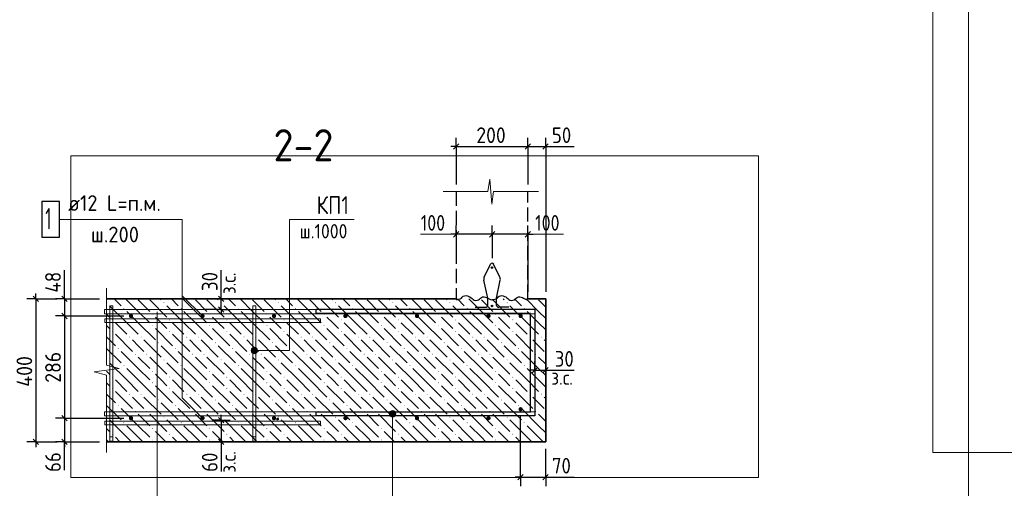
# Model space of a CAD drawing. Header units: millimetres. Extents: x 0 to 42000, y 0 to 29700.
# Tile 3 of 11: x 7228 to 21000, y 15584 to 22143. Entities that reach past the tile are written whole.
import ezdxf

# ---------------------------------------------------------------- set-up
doc = ezdxf.new("R2010")
doc.units = ezdxf.units.MM
doc.linetypes.add('______2', pattern=[270, 200, -70])
for name, color, linetype, lineweight in [('Standard', 7, 'Continuous', 25), ('ЖБ Плита Фундамента верхний уровень', 7, 'Continuous', 35), ('ЖБ Стена верхний уровень', 7, 'Continuous', 35), ('Заголовок чертежа', 7, 'Continuous', 25), ('Обрамление П-обр. равн.', 52, 'Continuous', 25), ('Позиционная метка номер позиции', 7, 'Continuous', 13), ('Примечания', 7, 'Continuous', 13), ('Текст_ общее', 7, 'Continuous', 25), ('Фиксатор', 52, 'Continuous', 25), ('Фоновоя арматура Х1', 52, 'Continuous', 25)]:
    doc.layers.add(name, color=color, linetype=linetype, lineweight=lineweight)
doc.layers.add('Размерная выноска', color=7, linetype='Continuous')
doc.styles.add('ISOCPEUR', font='txt')

msp = doc.modelspace()

# ---------------------------------------------------------------- hatches: boundary and pattern name
at = {"layer": 'ЖБ Плита Фундамента верхний уровень', "linetype": 'Continuous', "lineweight": 18, "transparency": 33554687}
for points in [[(8444, 18185), (8446, 18187), (8452, 18180), (8446, 18174), (8444, 18176)], [(9239, 18180), (9246, 18187), (9252, 18180), (9246, 18174)], [(10039, 18180), (10046, 18187), (10052, 18180), (10046, 18174)], [(10839, 18180), (10846, 18187), (10852, 18180), (10846, 18174)], [(11639, 18180), (11646, 18187), (11652, 18180), (11646, 18174)], [(12439, 18180), (12446, 18187), (12452, 18180), (12446, 18174)], [(13239, 18180), (13246, 18187), (13252, 18180), (13246, 18174)], [(14039, 18180), (14046, 18187), (14052, 18180), (14046, 18174)], [(8679, 18100), (8686, 18107), (8692, 18100), (8686, 18094)], [(9479, 18100), (9486, 18107), (9492, 18100), (9486, 18094)], [(10279, 18100), (10286, 18107), (10292, 18100), (10286, 18094)], [(11079, 18100), (11086, 18107), (11092, 18100), (11086, 18094)], [(11879, 18100), (11886, 18107), (11892, 18100), (11886, 18094)], [(12679, 18100), (12686, 18107), (12692, 18100), (12686, 18094)], [(13479, 18100), (13486, 18107), (13492, 18100), (13486, 18094)], [(14279, 18100), (14286, 18107), (14292, 18100), (14286, 18094)], [(8519, 17940), (8526, 17947), (8532, 17940), (8526, 17934)], [(9079, 18020), (9086, 18027), (9092, 18020), (9086, 18014)], [(9319, 17940), (9326, 17947), (9332, 17940), (9326, 17934)], [(9879, 18020), (9886, 18027), (9892, 18020), (9886, 18014)], [(10119, 17940), (10126, 17947), (10132, 17940), (10126, 17934)], [(10679, 18020), (10686, 18027), (10692, 18020), (10686, 18014)], [(10919, 17940), (10926, 17947), (10932, 17940), (10926, 17934)], [(11479, 18020), (11486, 18027), (11492, 18020), (11486, 18014)], [(11719, 17940), (11726, 17947), (11732, 17940), (11726, 17934)], [(12279, 18020), (12286, 18027), (12292, 18020), (12286, 18014)], [(12519, 17940), (12526, 17947), (12532, 17940), (12526, 17934)], [(13079, 18020), (13086, 18027), (13092, 18020), (13086, 18014)], [(13319, 17940), (13326, 17947), (13332, 17940), (13326, 17934)], [(13879, 18020), (13886, 18027), (13892, 18020), (13886, 18014)], [(14119, 17940), (14126, 17947), (14132, 17940), (14126, 17934)], [(8519, 17780), (8526, 17787), (8532, 17780), (8526, 17774)], [(9079, 17860), (9086, 17867), (9092, 17860), (9086, 17854)], [(9319, 17780), (9326, 17787), (9332, 17780), (9326, 17774)], [(9879, 17860), (9886, 17867), (9892, 17860), (9886, 17854)], [(10119, 17780), (10126, 17787), (10132, 17780), (10126, 17774)], [(10679, 17860), (10686, 17867), (10692, 17860), (10686, 17854)], [(10919, 17780), (10926, 17787), (10932, 17780), (10926, 17774)], [(11479, 17860), (11486, 17867), (11492, 17860), (11486, 17854)], [(11719, 17780), (11726, 17787), (11732, 17780), (11726, 17774)], [(12279, 17860), (12286, 17867), (12292, 17860), (12286, 17854)], [(12519, 17780), (12526, 17787), (12532, 17780), (12526, 17774)], [(13079, 17860), (13086, 17867), (13092, 17860), (13086, 17854)], [(13319, 17780), (13326, 17787), (13332, 17780), (13326, 17774)], [(13879, 17860), (13886, 17867), (13892, 17860), (13886, 17854)], [(14119, 17780), (14126, 17787), (14132, 17780), (14126, 17774)], [(8759, 17700), (8766, 17707), (8772, 17700), (8766, 17694)], [(8919, 17700), (8926, 17707), (8932, 17700), (8926, 17694)], [(9559, 17700), (9566, 17707), (9572, 17700), (9566, 17694)], [(9719, 17700), (9726, 17707), (9732, 17700), (9726, 17694)], [(10359, 17700), (10366, 17707), (10372, 17700), (10366, 17694)], [(10519, 17700), (10526, 17707), (10532, 17700), (10526, 17694)], [(11159, 17700), (11166, 17707), (11172, 17700), (11166, 17694)], [(11319, 17700), (11326, 17707), (11332, 17700), (11326, 17694)], [(11959, 17700), (11966, 17707), (11972, 17700), (11966, 17694)], [(12119, 17700), (12126, 17707), (12132, 17700), (12126, 17694)], [(12759, 17700), (12766, 17707), (12772, 17700), (12766, 17694)], [(12919, 17700), (12926, 17707), (12932, 17700), (12926, 17694)], [(13559, 17700), (13566, 17707), (13572, 17700), (13566, 17694)], [(13719, 17700), (13726, 17707), (13732, 17700), (13726, 17694)], [(14359, 17700), (14366, 17707), (14372, 17700), (14366, 17694)], [(14519, 17700), (14526, 17707), (14532, 17700), (14526, 17694)], [(8599, 17540), (8606, 17547), (8612, 17540), (8606, 17534)], [(9159, 17620), (9166, 17627), (9172, 17620), (9166, 17614)], [(9399, 17540), (9406, 17547), (9412, 17540), (9406, 17534)], [(9959, 17620), (9966, 17627), (9972, 17620), (9966, 17614)], [(10199, 17540), (10206, 17547), (10212, 17540), (10206, 17534)], [(10759, 17620), (10766, 17627), (10772, 17620), (10766, 17614)], [(10999, 17540), (11006, 17547), (11012, 17540), (11006, 17534)], [(11559, 17620), (11566, 17627), (11572, 17620), (11566, 17614)], [(11799, 17540), (11806, 17547), (11812, 17540), (11806, 17534)], [(12359, 17620), (12366, 17627), (12372, 17620), (12366, 17614)], [(12599, 17540), (12606, 17547), (12612, 17540), (12606, 17534)], [(13159, 17620), (13166, 17627), (13172, 17620), (13166, 17614)], [(13399, 17540), (13406, 17547), (13412, 17540), (13406, 17534)], [(13959, 17620), (13966, 17627), (13972, 17620), (13966, 17614)], [(14199, 17540), (14206, 17547), (14212, 17540), (14206, 17534)], [(8444, 17385), (8446, 17387), (8452, 17380), (8446, 17374), (8444, 17376)], [(8839, 17460), (8846, 17467), (8852, 17460), (8846, 17454)], [(8999, 17460), (9006, 17467), (9012, 17460), (9006, 17454)], [(9239, 17380), (9246, 17387), (9252, 17380), (9246, 17374)], [(9639, 17460), (9646, 17467), (9652, 17460), (9646, 17454)], [(9799, 17460), (9806, 17467), (9812, 17460), (9806, 17454)], [(10039, 17380), (10046, 17387), (10052, 17380), (10046, 17374)], [(10439, 17460), (10446, 17467), (10452, 17460), (10446, 17454)], [(10599, 17460), (10606, 17467), (10612, 17460), (10606, 17454)], [(10839, 17380), (10846, 17387), (10852, 17380), (10846, 17374)], [(11239, 17460), (11246, 17467), (11252, 17460), (11246, 17454)], [(11399, 17460), (11406, 17467), (11412, 17460), (11406, 17454)], [(11639, 17380), (11646, 17387), (11652, 17380), (11646, 17374)], [(12039, 17460), (12046, 17467), (12052, 17460), (12046, 17454)], [(12199, 17460), (12206, 17467), (12212, 17460), (12206, 17454)], [(12439, 17380), (12446, 17387), (12452, 17380), (12446, 17374)], [(12839, 17460), (12846, 17467), (12852, 17460), (12846, 17454)], [(12999, 17460), (13006, 17467), (13012, 17460), (13006, 17454)], [(13239, 17380), (13246, 17387), (13252, 17380), (13246, 17374)], [(13639, 17460), (13646, 17467), (13652, 17460), (13646, 17454)], [(13799, 17460), (13806, 17467), (13812, 17460), (13806, 17454)], [(14039, 17380), (14046, 17387), (14052, 17380), (14046, 17374)], [(14439, 17460), (14446, 17467), (14452, 17460), (14446, 17454)], [(8679, 17300), (8686, 17307), (8692, 17300), (8686, 17294)], [(9079, 17220), (9086, 17227), (9092, 17220), (9086, 17214)], [(9479, 17300), (9486, 17307), (9492, 17300), (9486, 17294)], [(9879, 17220), (9886, 17227), (9892, 17220), (9886, 17214)], [(10279, 17300), (10286, 17307), (10292, 17300), (10286, 17294)], [(10679, 17220), (10686, 17227), (10692, 17220), (10686, 17214)], [(11079, 17300), (11086, 17307), (11092, 17300), (11086, 17294)], [(11479, 17220), (11486, 17227), (11492, 17220), (11486, 17214)], [(11879, 17300), (11886, 17307), (11892, 17300), (11886, 17294)], [(12279, 17220), (12286, 17227), (12292, 17220), (12286, 17214)], [(12679, 17300), (12686, 17307), (12692, 17300), (12686, 17294)], [(13079, 17220), (13086, 17227), (13092, 17220), (13086, 17214)], [(13479, 17300), (13486, 17307), (13492, 17300), (13486, 17294)], [(13879, 17220), (13886, 17227), (13892, 17220), (13886, 17214)], [(14279, 17300), (14286, 17307), (14292, 17300), (14286, 17294)], [(8519, 17140), (8526, 17147), (8532, 17140), (8526, 17134)], [(9319, 17140), (9326, 17147), (9332, 17140), (9326, 17134)], [(10119, 17140), (10126, 17147), (10132, 17140), (10126, 17134)], [(10919, 17140), (10926, 17147), (10932, 17140), (10926, 17134)], [(11719, 17140), (11726, 17147), (11732, 17140), (11726, 17134)], [(12519, 17140), (12526, 17147), (12532, 17140), (12526, 17134)], [(13319, 17140), (13326, 17147), (13332, 17140), (13326, 17134)], [(14119, 17140), (14126, 17147), (14132, 17140), (14126, 17134)], [(8519, 16980), (8526, 16987), (8532, 16980), (8526, 16974)], [(9079, 17060), (9086, 17067), (9092, 17060), (9086, 17054)], [(9319, 16980), (9326, 16987), (9332, 16980), (9326, 16974)], [(9879, 17060), (9886, 17067), (9892, 17060), (9886, 17054)], [(10119, 16980), (10126, 16987), (10132, 16980), (10126, 16974)], [(10679, 17060), (10686, 17067), (10692, 17060), (10686, 17054)], [(10919, 16980), (10926, 16987), (10932, 16980), (10926, 16974)], [(11479, 17060), (11486, 17067), (11492, 17060), (11486, 17054)], [(11719, 16980), (11726, 16987), (11732, 16980), (11726, 16974)], [(12279, 17060), (12286, 17067), (12292, 17060), (12286, 17054)], [(12519, 16980), (12526, 16987), (12532, 16980), (12526, 16974)], [(13079, 17060), (13086, 17067), (13092, 17060), (13086, 17054)], [(13319, 16980), (13326, 16987), (13332, 16980), (13326, 16974)], [(13879, 17060), (13886, 17067), (13892, 17060), (13886, 17054)], [(14119, 16980), (14126, 16987), (14132, 16980), (14126, 16974)], [(8759, 16900), (8766, 16907), (8772, 16900), (8766, 16894)], [(8919, 16900), (8926, 16907), (8932, 16900), (8926, 16894)], [(9159, 16820), (9166, 16827), (9172, 16820), (9166, 16814)], [(9559, 16900), (9566, 16907), (9572, 16900), (9566, 16894)], [(9719, 16900), (9726, 16907), (9732, 16900), (9726, 16894)], [(9959, 16820), (9966, 16827), (9972, 16820), (9966, 16814)], [(10359, 16900), (10366, 16907), (10372, 16900), (10366, 16894)], [(10519, 16900), (10526, 16907), (10532, 16900), (10526, 16894)], [(10759, 16820), (10766, 16827), (10772, 16820), (10766, 16814)], [(11159, 16900), (11166, 16907), (11172, 16900), (11166, 16894)], [(11319, 16900), (11326, 16907), (11332, 16900), (11326, 16894)], [(11559, 16820), (11566, 16827), (11572, 16820), (11566, 16814)], [(11959, 16900), (11966, 16907), (11972, 16900), (11966, 16894)], [(12119, 16900), (12126, 16907), (12132, 16900), (12126, 16894)], [(12359, 16820), (12366, 16827), (12372, 16820), (12366, 16814)], [(12759, 16900), (12766, 16907), (12772, 16900), (12766, 16894)], [(12919, 16900), (12926, 16907), (12932, 16900), (12926, 16894)], [(13159, 16820), (13166, 16827), (13172, 16820), (13166, 16814)], [(13559, 16900), (13566, 16907), (13572, 16900), (13566, 16894)], [(13719, 16900), (13726, 16907), (13732, 16900), (13726, 16894)], [(13959, 16820), (13966, 16827), (13972, 16820), (13966, 16814)], [(14359, 16900), (14366, 16907), (14372, 16900), (14366, 16894)], [(14519, 16900), (14526, 16907), (14532, 16900), (14526, 16894)], [(8599, 16740), (8606, 16747), (8612, 16740), (8606, 16734)], [(8839, 16660), (8846, 16667), (8852, 16660), (8846, 16654)], [(8999, 16660), (9006, 16667), (9012, 16660), (9006, 16654)], [(9399, 16740), (9406, 16747), (9412, 16740), (9406, 16734)], [(9639, 16660), (9646, 16667), (9652, 16660), (9646, 16654)], [(9799, 16660), (9806, 16667), (9812, 16660), (9806, 16654)], [(10199, 16740), (10206, 16747), (10212, 16740), (10206, 16734)], [(10439, 16660), (10446, 16667), (10452, 16660), (10446, 16654)], [(10599, 16660), (10606, 16667), (10612, 16660), (10606, 16654)], [(10999, 16740), (11006, 16747), (11012, 16740), (11006, 16734)], [(11239, 16660), (11246, 16667), (11252, 16660), (11246, 16654)], [(11399, 16660), (11406, 16667), (11412, 16660), (11406, 16654)], [(11799, 16740), (11806, 16747), (11812, 16740), (11806, 16734)], [(12039, 16660), (12046, 16667), (12052, 16660), (12046, 16654)], [(12199, 16660), (12206, 16667), (12212, 16660), (12206, 16654)], [(12599, 16740), (12606, 16747), (12612, 16740), (12606, 16734)], [(12839, 16660), (12846, 16667), (12852, 16660), (12846, 16654)], [(12999, 16660), (13006, 16667), (13012, 16660), (13006, 16654)], [(13399, 16740), (13406, 16747), (13412, 16740), (13406, 16734)], [(13639, 16660), (13646, 16667), (13652, 16660), (13646, 16654)], [(13799, 16660), (13806, 16667), (13812, 16660), (13806, 16654)], [(14199, 16740), (14206, 16747), (14212, 16740), (14206, 16734)], [(14439, 16660), (14446, 16667), (14452, 16660), (14446, 16654)], [(8444, 16585), (8446, 16587), (8452, 16580), (8446, 16574), (8444, 16576)], [(9239, 16580), (9246, 16587), (9252, 16580), (9246, 16574)], [(10039, 16580), (10046, 16587), (10052, 16580), (10046, 16574)], [(10839, 16580), (10846, 16587), (10852, 16580), (10846, 16574)], [(11639, 16580), (11646, 16587), (11652, 16580), (11646, 16574)], [(12439, 16580), (12446, 16587), (12452, 16580), (12446, 16574)], [(13239, 16580), (13246, 16587), (13252, 16580), (13246, 16574)], [(14039, 16580), (14046, 16587), (14052, 16580), (14046, 16574)], [(8679, 16500), (8686, 16507), (8692, 16500), (8686, 16494)], [(9079, 16420), (9086, 16427), (9092, 16420), (9086, 16414)], [(9479, 16500), (9486, 16507), (9492, 16500), (9486, 16494)], [(9879, 16420), (9886, 16427), (9892, 16420), (9886, 16414)], [(10279, 16500), (10286, 16507), (10292, 16500), (10286, 16494)], [(10679, 16420), (10686, 16427), (10692, 16420), (10686, 16414)], [(11079, 16500), (11086, 16507), (11092, 16500), (11086, 16494)], [(11479, 16420), (11486, 16427), (11492, 16420), (11486, 16414)], [(11879, 16500), (11886, 16507), (11892, 16500), (11886, 16494)], [(12279, 16420), (12286, 16427), (12292, 16420), (12286, 16414)], [(12679, 16500), (12686, 16507), (12692, 16500), (12686, 16494)], [(13079, 16420), (13086, 16427), (13092, 16420), (13086, 16414)], [(13479, 16500), (13486, 16507), (13492, 16500), (13486, 16494)], [(13879, 16420), (13886, 16427), (13892, 16420), (13886, 16414)], [(14279, 16500), (14286, 16507), (14292, 16500), (14286, 16494)], [(8519, 16340), (8526, 16347), (8532, 16340), (8526, 16334)], [(9079, 16260), (9086, 16267), (9092, 16260), (9086, 16254)], [(9319, 16340), (9326, 16347), (9332, 16340), (9326, 16334)], [(9879, 16260), (9886, 16267), (9892, 16260), (9886, 16254)], [(10119, 16340), (10126, 16347), (10132, 16340), (10126, 16334)], [(10679, 16260), (10686, 16267), (10692, 16260), (10686, 16254)], [(10919, 16340), (10926, 16347), (10932, 16340), (10926, 16334)], [(11479, 16260), (11486, 16267), (11492, 16260), (11486, 16254)], [(11719, 16340), (11726, 16347), (11732, 16340), (11726, 16334)], [(12279, 16260), (12286, 16267), (12292, 16260), (12286, 16254)], [(12519, 16340), (12526, 16347), (12532, 16340), (12526, 16334)], [(13079, 16260), (13086, 16267), (13092, 16260), (13086, 16254)], [(13319, 16340), (13326, 16347), (13332, 16340), (13326, 16334)], [(13879, 16260), (13886, 16267), (13892, 16260), (13886, 16254)], [(14119, 16340), (14126, 16347), (14132, 16340), (14126, 16334)]]:
    msp.add_hatch(color=7, dxfattribs=at).paths.add_polyline_path(points, flags=16)
at = {"layer": 'Позиционная метка номер позиции', "linetype": 'Continuous', "lineweight": 13, "transparency": 33554687}
for points in [[(10471, 17491), (10471, 17536), (10465, 17513)], [(10471, 17536), (10487, 17475), (10487, 17552)], [(10471, 17536), (10471, 17491), (10487, 17475)], [(10487, 17552), (10510, 17468), (10510, 17558)], [(10487, 17552), (10487, 17475), (10510, 17468)], [(10510, 17558), (10510, 17468), (10532, 17475)], [(10510, 17558), (10532, 17475), (10532, 17552)], [(10532, 17552), (10532, 17475), (10549, 17491)], [(10532, 17552), (10549, 17491), (10549, 17536)], [(10549, 17536), (10549, 17491), (10555, 17513)], [(12467, 16664), (12422, 16664), (12406, 16648)], [(12467, 16664), (12406, 16648), (12483, 16648)], [(12422, 16664), (12467, 16664), (12444, 16671)], [(12483, 16648), (12406, 16648), (12399, 16626)], [(12483, 16648), (12399, 16626), (12489, 16626)], [(12489, 16626), (12399, 16626), (12406, 16603)], [(12489, 16626), (12406, 16603), (12483, 16603)], [(12483, 16603), (12406, 16603), (12422, 16587)], [(12483, 16603), (12422, 16587), (12467, 16587)], [(12467, 16587), (12422, 16587), (12444, 16581)]]:
    msp.add_hatch(color=7, dxfattribs=at).paths.add_polyline_path(points)
at = {"layer": 'Фиксатор', "linetype": 'Continuous', "lineweight": 13, "transparency": 33554687}
msp.add_hatch(color=7, dxfattribs=at).paths.add_polyline_path([(10855, 16553), (10853, 16561), (10849, 16567), (10843, 16572), (10835, 16573), (10827, 16572), (10821, 16567), (10816, 16561), (10815, 16553), (10816, 16545), (10821, 16539), (10827, 16535), (10835, 16533), (10843, 16535), (10849, 16539), (10853, 16545)])
at = {"layer": 'Фоновоя арматура Х1', "linetype": 'Continuous', "lineweight": 18, "transparency": 33554687}
for points in [[(8815, 17996), (8813, 18007), (8806, 18017), (8796, 18023), (8785, 18026), (8773, 18023), (8764, 18017), (8757, 18007), (8755, 17996), (8757, 17984), (8764, 17974), (8773, 17968), (8785, 17966), (8796, 17968), (8806, 17974), (8813, 17984)], [(9815, 17996), (9813, 18007), (9806, 18017), (9796, 18023), (9785, 18026), (9773, 18023), (9764, 18017), (9757, 18007), (9755, 17996), (9757, 17984), (9764, 17974), (9773, 17968), (9785, 17966), (9796, 17968), (9806, 17974), (9813, 17984)], [(10815, 17996), (10813, 18007), (10806, 18017), (10796, 18023), (10785, 18026), (10773, 18023), (10764, 18017), (10757, 18007), (10755, 17996), (10757, 17984), (10764, 17974), (10773, 17968), (10785, 17966), (10796, 17968), (10806, 17974), (10813, 17984)], [(11815, 17996), (11813, 18007), (11806, 18017), (11796, 18023), (11785, 18026), (11773, 18023), (11764, 18017), (11757, 18007), (11755, 17996), (11757, 17984), (11764, 17974), (11773, 17968), (11785, 17966), (11796, 17968), (11806, 17974), (11813, 17984)], [(12815, 17996), (12813, 18007), (12806, 18017), (12796, 18023), (12785, 18026), (12773, 18023), (12764, 18017), (12757, 18007), (12755, 17996), (12757, 17984), (12764, 17974), (12773, 17968), (12785, 17966), (12796, 17968), (12806, 17974), (12813, 17984)], [(13815, 17996), (13813, 18007), (13806, 18017), (13796, 18023), (13785, 18026), (13773, 18023), (13764, 18017), (13757, 18007), (13755, 17996), (13757, 17984), (13764, 17974), (13773, 17968), (13785, 17966), (13796, 17968), (13806, 17974), (13813, 17984)], [(14265, 17996), (14263, 18007), (14256, 18017), (14246, 18023), (14235, 18026), (14223, 18023), (14214, 18017), (14207, 18007), (14205, 17996), (14207, 17984), (14214, 17974), (14223, 17968), (14235, 17966), (14246, 17968), (14256, 17974), (14263, 17984)], [(14265, 16691), (14263, 16702), (14256, 16712), (14246, 16718), (14235, 16721), (14223, 16718), (14214, 16712), (14207, 16702), (14205, 16691), (14207, 16679), (14214, 16669), (14223, 16663), (14235, 16661), (14246, 16663), (14256, 16669), (14263, 16679)], [(8815, 16566), (8813, 16577), (8806, 16587), (8796, 16593), (8785, 16596), (8773, 16593), (8764, 16587), (8757, 16577), (8755, 16566), (8757, 16554), (8764, 16544), (8773, 16538), (8785, 16536), (8796, 16538), (8806, 16544), (8813, 16554)], [(9815, 16566), (9813, 16577), (9806, 16587), (9796, 16593), (9785, 16596), (9773, 16593), (9764, 16587), (9757, 16577), (9755, 16566), (9757, 16554), (9764, 16544), (9773, 16538), (9785, 16536), (9796, 16538), (9806, 16544), (9813, 16554)], [(10815, 16566), (10813, 16577), (10806, 16587), (10796, 16593), (10785, 16596), (10773, 16593), (10764, 16587), (10757, 16577), (10755, 16566), (10757, 16554), (10764, 16544), (10773, 16538), (10785, 16536), (10796, 16538), (10806, 16544), (10813, 16554)], [(11815, 16566), (11813, 16577), (11806, 16587), (11796, 16593), (11785, 16596), (11773, 16593), (11764, 16587), (11757, 16577), (11755, 16566), (11757, 16554), (11764, 16544), (11773, 16538), (11785, 16536), (11796, 16538), (11806, 16544), (11813, 16554)], [(12815, 16566), (12813, 16577), (12806, 16587), (12796, 16593), (12785, 16596), (12773, 16593), (12764, 16587), (12757, 16577), (12755, 16566), (12757, 16554), (12764, 16544), (12773, 16538), (12785, 16536), (12796, 16538), (12806, 16544), (12813, 16554)], [(13815, 16566), (13813, 16577), (13806, 16587), (13796, 16593), (13785, 16596), (13773, 16593), (13764, 16587), (13757, 16577), (13755, 16566), (13757, 16554), (13764, 16544), (13773, 16538), (13785, 16536), (13796, 16538), (13806, 16544), (13813, 16554)]]:
    msp.add_hatch(color=7, dxfattribs=at).paths.add_polyline_path(points)

# ---------------------------------------------------------------- linework, layer by layer
at = {"layer": 'Standard', "color": 7, "linetype": 'Continuous', "lineweight": 25, "transparency": 33554687}
for p, q in [((13297, 20329), (13372, 20404)), ((14297, 20329), (14372, 20404)), ((14547, 20329), (14622, 20404)), ((7417, 18273), (7492, 18198)), ((7817, 18273), (7892, 18198)), ((10083, 18198), (10008, 18273)), ((10083, 18048), (10008, 18123)), ((7817, 18033), (7892, 17958)), ((14397, 17198), (14472, 17273)), ((14547, 17198), (14622, 17273)), ((7817, 16603), (7892, 16528)), ((10008, 16573), (10083, 16498)), ((7417, 16273), (7492, 16198)), ((7817, 16273), (7892, 16198)), ((10008, 16273), (10083, 16198))]:
    msp.add_line(p, q, dxfattribs=at)
at = {"layer": 'Standard', "color": 251, "linetype": 'Continuous', "lineweight": -3, "true_color": 0x656565, "transparency": 33554687}
for p, q in [((13335, 20366), (13335, 20491)), ((14335, 20366), (14335, 20491)), ((14585, 20366), (14585, 20491)), ((13335, 20366), (13335, 20241)), ((13335, 20366), (13335, 19836)), ((14335, 20366), (14335, 20241)), ((14335, 20366), (14335, 19836)), ((14585, 20366), (14585, 20241)), ((14585, 20366), (14585, 18336)), ((13335, 19139), (13335, 19263)), ((13835, 19139), (13835, 19263)), ((14335, 19139), (14335, 19263)), ((13335, 19139), (13260, 19139)), ((13335, 19139), (13335, 19014)), ((13335, 19139), (13335, 18806)), ((13835, 19139), (13335, 19139)), ((13835, 19139), (13835, 19014)), ((13835, 19139), (13835, 18806)), ((14335, 19139), (13835, 19139)), ((14335, 19139), (14335, 19014)), ((14335, 19139), (14335, 18336)), ((14335, 19139), (14410, 19139)), ((7454, 18236), (7329, 18236)), ((7454, 18236), (7579, 18236)), ((7454, 18236), (7754, 18236)), ((7854, 18236), (7729, 18236)), ((7854, 18236), (7979, 18236)), ((7854, 18236), (8344, 18236)), ((10046, 18236), (9921, 18236)), ((10046, 18236), (10171, 18236)), ((10046, 18236), (10046, 18236)), ((10046, 18086), (9814, 18086)), ((10046, 18086), (9921, 18086)), ((10046, 18086), (10171, 18086)), ((7854, 17996), (7729, 17996)), ((7854, 17996), (7979, 17996)), ((7854, 17996), (8685, 17996)), ((14435, 17236), (14435, 17361)), ((14585, 17236), (14585, 17361)), ((14435, 17236), (14435, 17111)), ((14585, 17236), (14585, 17111)), ((7854, 16566), (7729, 16566)), ((7854, 16566), (7979, 16566)), ((7854, 16566), (8685, 16566)), ((10046, 16536), (9921, 16536)), ((10046, 16536), (10171, 16536)), ((14235, 15740), (14235, 16591)), ((7454, 16236), (7329, 16236)), ((7454, 16236), (7579, 16236)), ((7454, 16236), (7754, 16236)), ((7854, 16236), (7729, 16236)), ((7854, 16236), (7979, 16236)), ((7854, 16236), (8344, 16236)), ((10046, 16236), (9921, 16236)), ((10046, 16236), (10171, 16236)), ((14585, 15740), (14585, 16136)), ((14235, 15740), (14235, 15865)), ((14585, 15740), (14585, 15865)), ((14235, 15740), (14160, 15740)), ((14235, 15740), (14235, 15615)), ((14235, 15740), (14585, 15740)), ((14585, 15740), (14585, 15615)), ((14585, 15740), (14660, 15740))]:
    msp.add_line(p, q, dxfattribs=at)
at = {"layer": 'Standard', "color": 7, "linetype": 'Continuous', "lineweight": -3, "transparency": 33554687}
for p, q in [((13335, 20366), (13260, 20366)), ((13335, 20366), (14335, 20366)), ((14335, 20366), (14585, 20366)), ((14585, 20366), (14660, 20366)), ((7454, 18236), (7454, 18311)), ((7854, 18236), (7854, 18311)), ((7854, 18236), (7854, 17996)), ((10046, 18236), (10046, 18311)), ((10046, 18086), (10046, 18011)), ((7854, 17996), (7854, 16566)), ((14435, 17236), (14360, 17236)), ((14435, 17236), (14585, 17236)), ((14585, 17236), (14660, 17236)), ((7854, 16566), (7854, 16236)), ((10046, 16536), (10046, 16611)), ((10046, 16536), (10046, 16236)), ((7454, 16236), (7454, 16161)), ((7854, 16236), (7854, 16161)), ((10046, 16236), (10046, 16161))]:
    msp.add_line(p, q, dxfattribs=at)
at = {"layer": 'Standard', "color": 251, "linetype": 'Continuous', "lineweight": 25, "true_color": 0x656565, "transparency": 33554687}
for p, q in [((13372, 19176), (13297, 19101)), ((13872, 19176), (13797, 19101)), ((14372, 19176), (14297, 19101)), ((14197, 15703), (14272, 15778)), ((14547, 15703), (14622, 15778))]:
    msp.add_line(p, q, dxfattribs=at)
at = {"layer": 'Standard', "color": 2, "linetype": 'Continuous', "lineweight": 13, "transparency": 33554687}
msp.add_lwpolyline([(42000, 29700), (20000, 29700), (20000, 16087), (42000, 16087), (42000, 29700)], dxfattribs=at)
at = {"layer": 'Standard', "color": 7, "linetype": 'Continuous', "lineweight": 13, "transparency": 33554687}
msp.add_lwpolyline([(20500, 29200), (2000, 29200), (2000, 6000), (20500, 6000), (20500, 29200)], dxfattribs=at)
at = {"layer": 'Standard', "color": 254, "linetype": 'Continuous', "lineweight": 18, "true_color": 0xc4c4ff, "transparency": 33554687}
msp.add_lwpolyline([(7944, 15736), (17564, 15736), (17564, 20236), (7944, 20236), (7944, 15736)], dxfattribs=at)
at = {"layer": 'Standard', "color": 7, "linetype": 'Continuous', "lineweight": -3, "transparency": 33554687}
for points in [[(7454, 18236), (7454, 16931), (7454, 16931), (7454, 16236)], [(10046, 18086), (10046, 18230), (10046, 18230), (10046, 18236)]]:
    msp.add_lwpolyline(points, dxfattribs=at)
at = {"layer": 'ЖБ Плита Фундамента верхний уровень', "color": 7, "linetype": 'Continuous', "lineweight": 35, "transparency": 33554687}
for p, q in [((13335, 18236), (8444, 18236)), ((14585, 18236), (14335, 18236)), ((14585, 16236), (14585, 18236)), ((8444, 16236), (14585, 16236))]:
    msp.add_line(p, q, dxfattribs=at)
at = {"layer": 'ЖБ Плита Фундамента верхний уровень', "color": 254, "linetype": 'Continuous', "lineweight": 18, "transparency": 33554687}
for p, q in [((8550, 18236), (8646, 18140)), ((8886, 18060), (8710, 18236)), ((8886, 18220), (9046, 18060)), ((9046, 18220), (9286, 17980)), ((9190, 18236), (9206, 18220)), ((9350, 18236), (9446, 18140)), ((9686, 18060), (9510, 18236)), ((9686, 18220), (9846, 18060)), ((9846, 18220), (10086, 17980)), ((9990, 18236), (10006, 18220)), ((10150, 18236), (10246, 18140)), ((10486, 18060), (10310, 18236)), ((10486, 18220), (10646, 18060)), ((10646, 18220), (10886, 17980)), ((10790, 18236), (10806, 18220)), ((10950, 18236), (11046, 18140)), ((11286, 18060), (11110, 18236)), ((11286, 18220), (11446, 18060)), ((11446, 18220), (11686, 17980)), ((11590, 18236), (11606, 18220)), ((11750, 18236), (11846, 18140)), ((12086, 18060), (11910, 18236)), ((12086, 18220), (12246, 18060)), ((12246, 18220), (12486, 17980)), ((12390, 18236), (12406, 18220)), ((12550, 18236), (12646, 18140)), ((12886, 18060), (12710, 18236)), ((12886, 18220), (13046, 18060)), ((13046, 18220), (13286, 17980)), ((13190, 18236), (13206, 18220)), ((13350, 18236), (13446, 18140)), ((13686, 18060), (13510, 18236)), ((13686, 18220), (13846, 18060)), ((13846, 18220), (14086, 17980)), ((13990, 18236), (14006, 18220)), ((14150, 18236), (14246, 18140)), ((14486, 18060), (14310, 18236)), ((14486, 18220), (14585, 18121)), ((8726, 17900), (8486, 18140)), ((8726, 18060), (8886, 17900)), ((8886, 18060), (9046, 17900)), ((9526, 17900), (9286, 18140)), ((9526, 18060), (9686, 17900)), ((9686, 18060), (9846, 17900)), ((10326, 17900), (10086, 18140)), ((10326, 18060), (10486, 17900)), ((10486, 18060), (10646, 17900)), ((11126, 17900), (10886, 18140)), ((11126, 18060), (11286, 17900)), ((11286, 18060), (11446, 17900)), ((11926, 17900), (11686, 18140)), ((11926, 18060), (12086, 17900)), ((12086, 18060), (12246, 17900)), ((12726, 17900), (12486, 18140)), ((12726, 18060), (12886, 17900)), ((12886, 18060), (13046, 17900)), ((13526, 17900), (13286, 18140)), ((13526, 18060), (13686, 17900)), ((13686, 18060), (13846, 17900)), ((14326, 17900), (14086, 18140)), ((14326, 18060), (14486, 17900)), ((14486, 18060), (14585, 17961)), ((8444, 18022), (8486, 17980)), ((9206, 17900), (9126, 17980)), ((10006, 17900), (9926, 17980)), ((10806, 17900), (10726, 17980)), ((11606, 17900), (11526, 17980)), ((12406, 17900), (12326, 17980)), ((13206, 17900), (13126, 17980)), ((14006, 17900), (13926, 17980)), ((8486, 17820), (8444, 17862)), ((8566, 17900), (8726, 17740)), ((8726, 17900), (8886, 17740)), ((8886, 17900), (9126, 17660)), ((9126, 17820), (9366, 17580)), ((9286, 17820), (9206, 17900)), ((9366, 17900), (9526, 17740)), ((9526, 17900), (9686, 17740)), ((9686, 17900), (9926, 17660)), ((9926, 17820), (10166, 17580)), ((10086, 17820), (10006, 17900)), ((10166, 17900), (10326, 17740)), ((10326, 17900), (10486, 17740)), ((10486, 17900), (10726, 17660)), ((10726, 17820), (10966, 17580)), ((10886, 17820), (10806, 17900)), ((10966, 17900), (11126, 17740)), ((11126, 17900), (11286, 17740)), ((11286, 17900), (11526, 17660)), ((11526, 17820), (11766, 17580)), ((11686, 17820), (11606, 17900)), ((11766, 17900), (11926, 17740)), ((11926, 17900), (12086, 17740)), ((12086, 17900), (12326, 17660)), ((12326, 17820), (12566, 17580)), ((12486, 17820), (12406, 17900)), ((12566, 17900), (12726, 17740)), ((12726, 17900), (12886, 17740)), ((12886, 17900), (13126, 17660)), ((13126, 17820), (13366, 17580)), ((13286, 17820), (13206, 17900)), ((13366, 17900), (13526, 17740)), ((13526, 17900), (13686, 17740)), ((13686, 17900), (13926, 17660)), ((13926, 17820), (14166, 17580)), ((14086, 17820), (14006, 17900)), ((14166, 17900), (14326, 17740)), ((14326, 17900), (14486, 17740)), ((14486, 17900), (14585, 17801)), ((8444, 17702), (8566, 17580)), ((8566, 17740), (8806, 17500)), ((8886, 17580), (8806, 17660)), ((8966, 17660), (9206, 17420)), ((9366, 17740), (9606, 17500)), ((9686, 17580), (9606, 17660)), ((9766, 17660), (10006, 17420)), ((10166, 17740), (10406, 17500)), ((10486, 17580), (10406, 17660)), ((10566, 17660), (10806, 17420)), ((10966, 17740), (11206, 17500)), ((11286, 17580), (11206, 17660)), ((11366, 17660), (11606, 17420)), ((11766, 17740), (12006, 17500)), ((12086, 17580), (12006, 17660)), ((12166, 17660), (12406, 17420)), ((12566, 17740), (12806, 17500)), ((12886, 17580), (12806, 17660)), ((12966, 17660), (13206, 17420)), ((13366, 17740), (13606, 17500)), ((13686, 17580), (13606, 17660)), ((13766, 17660), (14006, 17420)), ((14166, 17740), (14406, 17500)), ((14486, 17580), (14406, 17660)), ((14566, 17660), (14585, 17641)), ((8444, 17542), (8646, 17340)), ((8886, 17260), (8646, 17500)), ((8966, 17500), (8886, 17580)), ((9206, 17580), (9446, 17340)), ((9686, 17260), (9446, 17500)), ((9766, 17500), (9686, 17580)), ((10006, 17580), (10246, 17340)), ((10486, 17260), (10246, 17500)), ((10566, 17500), (10486, 17580)), ((10806, 17580), (11046, 17340)), ((11286, 17260), (11046, 17500)), ((11366, 17500), (11286, 17580)), ((11606, 17580), (11846, 17340)), ((12086, 17260), (11846, 17500)), ((12166, 17500), (12086, 17580)), ((12406, 17580), (12646, 17340)), ((12886, 17260), (12646, 17500)), ((12966, 17500), (12886, 17580)), ((13206, 17580), (13446, 17340)), ((13686, 17260), (13446, 17500)), ((13766, 17500), (13686, 17580)), ((14006, 17580), (14246, 17340)), ((14486, 17260), (14246, 17500)), ((14566, 17500), (14486, 17580)), ((8886, 17420), (9046, 17260)), ((9046, 17420), (9286, 17180)), ((9686, 17420), (9846, 17260)), ((9846, 17420), (10086, 17180)), ((10486, 17420), (10646, 17260)), ((10646, 17420), (10886, 17180)), ((11286, 17420), (11446, 17260)), ((11446, 17420), (11686, 17180)), ((12086, 17420), (12246, 17260)), ((12246, 17420), (12486, 17180)), ((12886, 17420), (13046, 17260)), ((13046, 17420), (13286, 17180)), ((13686, 17420), (13846, 17260)), ((13846, 17420), (14086, 17180)), ((14486, 17420), (14585, 17321)), ((8444, 17222), (8486, 17180)), ((8726, 17100), (8486, 17340)), ((8726, 17260), (8886, 17100)), ((8886, 17260), (9046, 17100)), ((9526, 17100), (9286, 17340)), ((9526, 17260), (9686, 17100)), ((9686, 17260), (9846, 17100)), ((10326, 17100), (10086, 17340)), ((10326, 17260), (10486, 17100)), ((10486, 17260), (10646, 17100)), ((11126, 17100), (10886, 17340)), ((11126, 17260), (11286, 17100)), ((11286, 17260), (11446, 17100)), ((11926, 17100), (11686, 17340)), ((11926, 17260), (12086, 17100)), ((12086, 17260), (12246, 17100)), ((12726, 17100), (12486, 17340)), ((12726, 17260), (12886, 17100)), ((12886, 17260), (13046, 17100)), ((13526, 17100), (13286, 17340)), ((13526, 17260), (13686, 17100)), ((13686, 17260), (13846, 17100)), ((14326, 17100), (14086, 17340)), ((14326, 17260), (14486, 17100)), ((14486, 17260), (14585, 17161)), ((8566, 17100), (8726, 16940)), ((8726, 17100), (8886, 16940)), ((8886, 17100), (9126, 16860)), ((9206, 17100), (9126, 17180)), ((9286, 17020), (9206, 17100)), ((9366, 17100), (9526, 16940)), ((9526, 17100), (9686, 16940)), ((9686, 17100), (9926, 16860)), ((10006, 17100), (9926, 17180)), ((10086, 17020), (10006, 17100)), ((10166, 17100), (10326, 16940)), ((10326, 17100), (10486, 16940)), ((10486, 17100), (10726, 16860)), ((10806, 17100), (10726, 17180)), ((10886, 17020), (10806, 17100)), ((10966, 17100), (11126, 16940)), ((11126, 17100), (11286, 16940)), ((11286, 17100), (11526, 16860)), ((11606, 17100), (11526, 17180)), ((11686, 17020), (11606, 17100)), ((11766, 17100), (11926, 16940)), ((11926, 17100), (12086, 16940)), ((12086, 17100), (12326, 16860)), ((12406, 17100), (12326, 17180)), ((12486, 17020), (12406, 17100)), ((12566, 17100), (12726, 16940)), ((12726, 17100), (12886, 16940)), ((12886, 17100), (13126, 16860)), ((13206, 17100), (13126, 17180)), ((13286, 17020), (13206, 17100)), ((13366, 17100), (13526, 16940)), ((13526, 17100), (13686, 16940)), ((13686, 17100), (13926, 16860)), ((14006, 17100), (13926, 17180)), ((14086, 17020), (14006, 17100)), ((14166, 17100), (14326, 16940)), ((14326, 17100), (14486, 16940)), ((14486, 17100), (14585, 17001)), ((8486, 17020), (8444, 17062)), ((8566, 16940), (8806, 16700)), ((9126, 17020), (9366, 16780)), ((9366, 16940), (9606, 16700)), ((9926, 17020), (10166, 16780)), ((10166, 16940), (10406, 16700)), ((10726, 17020), (10966, 16780)), ((10966, 16940), (11206, 16700)), ((11526, 17020), (11766, 16780)), ((11766, 16940), (12006, 16700)), ((12326, 17020), (12566, 16780)), ((12566, 16940), (12806, 16700)), ((13126, 17020), (13366, 16780)), ((13366, 16940), (13606, 16700)), ((13926, 17020), (14166, 16780)), ((14166, 16940), (14406, 16700)), ((8444, 16902), (8566, 16780)), ((8886, 16780), (8806, 16860)), ((8966, 16860), (9206, 16620)), ((9686, 16780), (9606, 16860)), ((9766, 16860), (10006, 16620)), ((10486, 16780), (10406, 16860)), ((10566, 16860), (10806, 16620)), ((11286, 16780), (11206, 16860)), ((11366, 16860), (11606, 16620)), ((12086, 16780), (12006, 16860)), ((12166, 16860), (12406, 16620)), ((12886, 16780), (12806, 16860)), ((12966, 16860), (13206, 16620)), ((13686, 16780), (13606, 16860)), ((13766, 16860), (14006, 16620)), ((14486, 16780), (14406, 16860)), ((14566, 16860), (14585, 16841)), ((8444, 16742), (8646, 16540)), ((8886, 16460), (8646, 16700)), ((8966, 16700), (8886, 16780)), ((9206, 16780), (9446, 16540)), ((9686, 16460), (9446, 16700)), ((9766, 16700), (9686, 16780)), ((10006, 16780), (10246, 16540)), ((10486, 16460), (10246, 16700)), ((10566, 16700), (10486, 16780)), ((10806, 16780), (11046, 16540)), ((11286, 16460), (11046, 16700)), ((11366, 16700), (11286, 16780)), ((11606, 16780), (11846, 16540)), ((12086, 16460), (11846, 16700)), ((12166, 16700), (12086, 16780)), ((12406, 16780), (12646, 16540)), ((12886, 16460), (12646, 16700)), ((12966, 16700), (12886, 16780)), ((13206, 16780), (13446, 16540)), ((13686, 16460), (13446, 16700)), ((13766, 16700), (13686, 16780)), ((14006, 16780), (14246, 16540)), ((14486, 16460), (14246, 16700)), ((14566, 16700), (14486, 16780)), ((8726, 16300), (8486, 16540)), ((8886, 16620), (9046, 16460)), ((9046, 16620), (9286, 16380)), ((9526, 16300), (9286, 16540)), ((9686, 16620), (9846, 16460)), ((9846, 16620), (10086, 16380)), ((10326, 16300), (10086, 16540)), ((10486, 16620), (10646, 16460)), ((10646, 16620), (10886, 16380)), ((11126, 16300), (10886, 16540)), ((11286, 16620), (11446, 16460)), ((11446, 16620), (11686, 16380)), ((11926, 16300), (11686, 16540)), ((12086, 16620), (12246, 16460)), ((12246, 16620), (12486, 16380)), ((12726, 16300), (12486, 16540)), ((12886, 16620), (13046, 16460)), ((13046, 16620), (13286, 16380)), ((13526, 16300), (13286, 16540)), ((13686, 16620), (13846, 16460)), ((13846, 16620), (14086, 16380)), ((14326, 16300), (14086, 16540)), ((14486, 16620), (14585, 16521)), ((8444, 16422), (8486, 16380)), ((8726, 16460), (8886, 16300)), ((8886, 16460), (9046, 16300)), ((9526, 16460), (9686, 16300)), ((9686, 16460), (9846, 16300)), ((10326, 16460), (10486, 16300)), ((10486, 16460), (10646, 16300)), ((11126, 16460), (11286, 16300)), ((11286, 16460), (11446, 16300)), ((11926, 16460), (12086, 16300)), ((12086, 16460), (12246, 16300)), ((12726, 16460), (12886, 16300)), ((12886, 16460), (13046, 16300)), ((13526, 16460), (13686, 16300)), ((13686, 16460), (13846, 16300)), ((14326, 16460), (14486, 16300)), ((14486, 16460), (14585, 16361)), ((8470, 16236), (8444, 16262)), ((8566, 16300), (8630, 16236)), ((8726, 16300), (8790, 16236)), ((8886, 16300), (8950, 16236)), ((9206, 16300), (9126, 16380)), ((9270, 16236), (9206, 16300)), ((9366, 16300), (9430, 16236)), ((9526, 16300), (9590, 16236)), ((9686, 16300), (9750, 16236)), ((10006, 16300), (9926, 16380)), ((10070, 16236), (10006, 16300)), ((10166, 16300), (10230, 16236)), ((10326, 16300), (10390, 16236)), ((10486, 16300), (10550, 16236)), ((10806, 16300), (10726, 16380)), ((10870, 16236), (10806, 16300)), ((10966, 16300), (11030, 16236)), ((11126, 16300), (11190, 16236)), ((11286, 16300), (11350, 16236)), ((11606, 16300), (11526, 16380)), ((11670, 16236), (11606, 16300)), ((11766, 16300), (11830, 16236)), ((11926, 16300), (11990, 16236)), ((12086, 16300), (12150, 16236)), ((12406, 16300), (12326, 16380)), ((12470, 16236), (12406, 16300)), ((12566, 16300), (12630, 16236)), ((12726, 16300), (12790, 16236)), ((12886, 16300), (12950, 16236)), ((13206, 16300), (13126, 16380)), ((13270, 16236), (13206, 16300)), ((13366, 16300), (13430, 16236)), ((13526, 16300), (13590, 16236)), ((13686, 16300), (13750, 16236)), ((14006, 16300), (13926, 16380)), ((14070, 16236), (14006, 16300)), ((14166, 16300), (14230, 16236)), ((14326, 16300), (14390, 16236)), ((14486, 16300), (14550, 16236))]:
    msp.add_line(p, q, dxfattribs=at)
at = {"layer": 'ЖБ Стена верхний уровень', "color": 253, "linetype": '______2', "lineweight": 25, "true_color": 0xa0a0a0, "transparency": 33554687}
for p, q in [((13335, 19736), (13335, 18236)), ((14335, 18236), (14335, 19736))]:
    msp.add_line(p, q, dxfattribs=at)
at = {"layer": 'Обрамление П-обр. равн.', "color": 38, "linetype": 'Continuous', "lineweight": 25, "true_color": 0x5f1e0f, "transparency": 33554687}
msp.add_lwpolyline([(11375, 18091), (14435, 18091), (14435, 16596), (11375, 16596), (11375, 16656), (14375, 16656), (14375, 18031), (11375, 18031), (11375, 18091)], dxfattribs=at)
msp.add_lwpolyline([(11375, 18091), (14435, 18091), (14435, 16596), (11375, 16596), (11375, 16656), (14375, 16656), (14375, 18031), (11375, 18031), (11375, 18091)], dxfattribs=at)
msp.add_lwpolyline([(11375, 18091), (14435, 18091), (14435, 16596), (11375, 16596), (11375, 16656), (14375, 16656), (14375, 18031), (11375, 18031), (11375, 18091)], dxfattribs=at)
at = {"layer": 'Позиционная метка номер позиции', "color": 7, "linetype": 'Continuous', "lineweight": 13, "transparency": 33554687}
for p, q in [((10465, 17513), (10465, 17513)), ((10510, 17558), (10510, 17558)), ((10555, 17513), (10555, 17513)), ((10510, 17468), (10510, 17468)), ((12444, 16671), (12444, 16671)), ((12399, 16626), (12399, 16626)), ((12444, 16581), (12444, 16581)), ((12489, 16626), (12489, 16626))]:
    msp.add_line(p, q, dxfattribs=at)
for points in [[(10510, 17513), (11000, 17513), (11000, 19348), (11906, 19348)], [(7378, 15211), (9149, 15211), (9149, 18056)], [(12444, 16626), (12444, 15211), (10169, 15211)]]:
    msp.add_lwpolyline(points, dxfattribs=at)
for centre in [(10510, 17513), (12444, 16626)]:
    msp.add_circle(centre, 45, dxfattribs=at)
at = {"layer": 'Примечания', "color": 7, "linetype": 'Continuous', "lineweight": 13, "transparency": 33554687}
for p, q in [((13777, 19736), (13804, 19911)), ((13804, 19911), (13830, 19561)), ((13149, 19736), (13777, 19736)), ((13830, 19561), (13857, 19736)), ((13857, 19736), (14485, 19736)), ((14485, 19736), (14485, 19736)), ((8444, 18386), (8444, 17305)), ((8619, 17259), (8269, 17213)), ((8444, 17305), (8619, 17259)), ((8269, 17213), (8444, 17167)), ((8444, 17167), (8444, 16086)), ((8444, 16086), (8444, 16086))]:
    msp.add_line(p, q, dxfattribs=at)
at = {"layer": 'Примечания', "color": 251, "linetype": 'Continuous', "lineweight": 13, "true_color": 0x656565, "transparency": 33554687}
for p, q in [((13335, 19139), (12835, 19139)), ((14335, 19139), (14835, 19139)), ((14985, 15740), (14585, 15740))]:
    msp.add_line(p, q, dxfattribs=at)
at = {"layer": 'Примечания', "color": 7, "linetype": 'Continuous', "lineweight": 25, "transparency": 33554687}
for p, q in [((13727, 18538), (13812, 18721)), ((13943, 18538), (13857, 18721)), ((13775, 18247), (13720, 18498)), ((13895, 18247), (13950, 18498)), ((13775, 18153), (13775, 18247)), ((13895, 18153), (13895, 18247)), ((14335, 18227), (14335, 18227)), ((13600, 18117), (13739, 18117)), ((14070, 18117), (13930, 18117))]:
    msp.add_line(p, q, dxfattribs=at)
for points in [[(13335, 18227), (13353, 18227), (13373, 18229), (13391, 18236), (13406, 18247), (13418, 18260), (13433, 18271), (13451, 18277), (13471, 18281), (13490, 18277), (13508, 18270), (13526, 18262), (13541, 18251), (13555, 18240), (13569, 18228), (13586, 18219), (13605, 18214), (13625, 18215), (13644, 18220), (13659, 18231), (13672, 18244), (13686, 18255), (13703, 18264), (13723, 18265), (13742, 18261), (13760, 18253), (13777, 18245), (13794, 18236), (13811, 18228), (13831, 18224), (13835, 18224)], [(13835, 18227), (13853, 18227), (13873, 18229), (13891, 18236), (13906, 18247), (13918, 18260), (13933, 18271), (13951, 18277), (13971, 18281), (13990, 18277), (14008, 18270), (14026, 18262), (14041, 18251), (14055, 18240), (14069, 18228), (14086, 18219), (14105, 18214), (14125, 18215), (14144, 18220), (14159, 18231), (14172, 18244), (14186, 18255), (14203, 18264), (14223, 18265), (14242, 18261), (14260, 18253), (14277, 18245), (14294, 18236), (14311, 18228), (14331, 18224), (14335, 18224)]]:
    msp.add_lwpolyline(points, dxfattribs=at)
for centre in [(13835, 18672), (13835, 18136)]:
    msp.add_circle(centre, 11.8, dxfattribs=at)
for centre, radius, start, end in [((13835, 18706), 26.7, 32.274, 147.726), ((13772, 18509), 53.6, 147.726, 192.2524), ((13898, 18509), 53.6, 347.7476, 32.274), ((13739, 18153), 35.9, 270, 0), ((13930, 18153), 35.9, 180, 270)]:
    msp.add_arc(centre, radius, start, end, dxfattribs=at)
at = {"layer": 'Размерная выноска', "color": 7, "linetype": 'Continuous', "lineweight": -3, "transparency": 33554687}
for p, q in [((14585, 20366), (14985, 20366)), ((7854, 18236), (7854, 18636)), ((10046, 18236), (10046, 18636)), ((14585, 17236), (14985, 17236)), ((7854, 15836), (7854, 16236)), ((10046, 16236), (10046, 15818))]:
    msp.add_line(p, q, dxfattribs=at)
at = {"layer": 'Размерная выноска', "color": 7, "linetype": 'Continuous', "lineweight": 13, "transparency": 33554687}
msp.add_line((9785, 17996), (9502, 18278), dxfattribs=at)
msp.add_lwpolyline([(9785, 16566), (9502, 16848), (9502, 19348), (7777, 19348)], dxfattribs=at)
at = {"layer": 'Фиксатор', "color": 251, "linetype": 'Continuous', "lineweight": 13, "true_color": 0x494949, "transparency": 33554687}
for points in [[(8490, 16305), (8490, 18139), (8530, 18139), (8530, 16305), (8490, 16305)], [(8490, 16242), (8490, 18139), (8530, 18139), (8530, 16242), (8490, 16242)], [(10490, 16305), (10490, 18139), (10530, 18139), (10530, 16305), (10490, 16305)], [(10490, 16242), (10490, 18139), (10530, 18139), (10530, 16242), (10490, 16242)], [(8419, 17955), (11435, 17955), (11435, 17905), (8419, 17905), (8419, 17955)], [(8419, 17955), (11435, 17955), (11435, 17905), (8419, 17905), (8419, 17955)], [(8419, 16523), (11435, 16523), (11435, 16473), (8419, 16473), (8419, 16523)], [(8419, 16523), (11435, 16523), (11435, 16473), (8419, 16473), (8419, 16523)]]:
    msp.add_lwpolyline(points, dxfattribs=at)
at = {"layer": 'Фоновоя арматура Х1', "color": 7, "linetype": 'Continuous', "lineweight": 25, "transparency": 33554687}
msp.add_lwpolyline([(7536, 19098), (7786, 19098), (7786, 19598), (7536, 19598), (7536, 19098)], dxfattribs=at)
at = {"layer": 'Фоновоя арматура Х1', "color": 251, "linetype": 'Continuous', "lineweight": 18, "true_color": 0x656565, "transparency": 33554687}
for points in [[(14435, 18026), (8414, 18026), (8414, 18086), (14435, 18086), (14435, 18026)], [(14435, 18026), (8414, 18026), (8414, 18086), (14435, 18086), (14435, 18026)], [(14435, 18026), (8414, 18026), (8414, 18086), (14435, 18086), (14435, 18026)], [(14435, 16596), (8414, 16596), (8414, 16656), (14435, 16656), (14435, 16596)], [(14435, 16596), (8414, 16596), (8414, 16656), (14435, 16656), (14435, 16596)], [(14435, 16596), (8414, 16596), (8414, 16656), (14435, 16656), (14435, 16596)]]:
    msp.add_lwpolyline(points, dxfattribs=at)

# ---------------------------------------------------------------- texts
at = {"layer": 'Standard', "color": 7, "linetype": 'Continuous', "lineweight": 25, "transparency": 33554687, "char_height": 220, "attachment_point": 7, "style": 'ISOCPEUR'}
for s, insert, width in [('\\W0.91;200', (13615, 20416), 561.98), ('\\W0.87;50', (14672, 20416), 403.93), ('\\W0.87;30', (14712, 17286), 403.94)]:
    msp.add_mtext(s, dxfattribs=dict(at, insert=insert, width=width))
at = {"layer": 'Standard', "color": 251, "linetype": 'Continuous', "lineweight": 25, "true_color": 0x656565, "transparency": 33554687, "char_height": 220, "attachment_point": 7, "style": 'ISOCPEUR'}
for s, insert, width in [('\\W0.83;100', (12837, 19189), 508.57), ('\\W0.83;100', (14437, 19189), 508.57), ('\\W0.87;70', (14672, 15790), 403.93)]:
    msp.add_mtext(s, dxfattribs=dict(at, insert=insert, width=width))
at = {"layer": 'Standard', "color": 7, "linetype": 'Continuous', "lineweight": 25, "transparency": 33554687, "char_height": 220, "attachment_point": 7, "rotation": 90, "style": 'ISOCPEUR'}
for s, insert, width in [('\\W0.88;48', (7804, 18323), 426.8), ('\\W0.87;30', (9996, 18345), 403.92), ('\\W0.91;286', (7804, 17061), 561.99), ('\\W0.92;400', (7404, 17005), 584.45), ('\\W0.87;66', (7804, 15812), 403.92), ('\\W0.87;60', (9996, 15814), 403.92)]:
    msp.add_mtext(s, dxfattribs=dict(at, insert=insert, width=width))
at = {"layer": 'Standard', "color": 7, "linetype": 'Continuous', "lineweight": 18, "transparency": 33554687, "char_height": 200, "width": 459.94, "attachment_point": 7, "rotation": 90, "style": 'ISOCPEUR'}
for insert in [(10249, 18302), (10249, 15802)]:
    msp.add_mtext('\\W0.90;з.с.', dxfattribs=dict(at, insert=insert))
at = {"layer": 'Standard', "color": 7, "linetype": 'Continuous', "lineweight": 18, "transparency": 33554687, "insert": (14664, 17033), "char_height": 200, "width": 459.94, "attachment_point": 7, "style": 'ISOCPEUR'}
msp.add_mtext('\\W0.90;з.с.', dxfattribs=at)
at = {"layer": 'Заголовок чертежа', "color": 7, "linetype": 'Continuous', "lineweight": 50, "transparency": 33554687, "insert": (10778, 20160), "char_height": 450, "width": 1149.52, "attachment_point": 7, "style": 'ISOCPEUR'}
msp.add_mtext('\\W0.91;2-2', dxfattribs=at)
at = {"layer": 'Текст_ общее', "color": 7, "linetype": 'Continuous', "lineweight": 25, "transparency": 33554687, "attachment_point": 7, "style": 'ISOCPEUR'}
for s, insert, char_height, width in [('\\W0.84;КП1', (11381, 19422), 250, 629.78), ('\\W0.90;ш.1000', (11143, 19082), 200, 849.98)]:
    msp.add_mtext(s, dxfattribs=dict(at, insert=insert, char_height=char_height, width=width))
at = {"layer": 'Фоновоя арматура Х1', "color": 7, "linetype": 'Continuous', "lineweight": 13, "transparency": 33554687, "attachment_point": 7, "style": 'ISOCPEUR'}
for s, insert, char_height, width in [('\\W0.94;ø12 L=п.м. ', (7906, 19466), 220, 1599.15), ('\\W0.56;1', (7586, 19208), 300, 233.33), ('\\W0.95;ш.200 ', (8225, 19026), 220, 962.12)]:
    msp.add_mtext(s, dxfattribs=dict(at, insert=insert, char_height=char_height, width=width))

doc.saveas('drawing.dxf')
